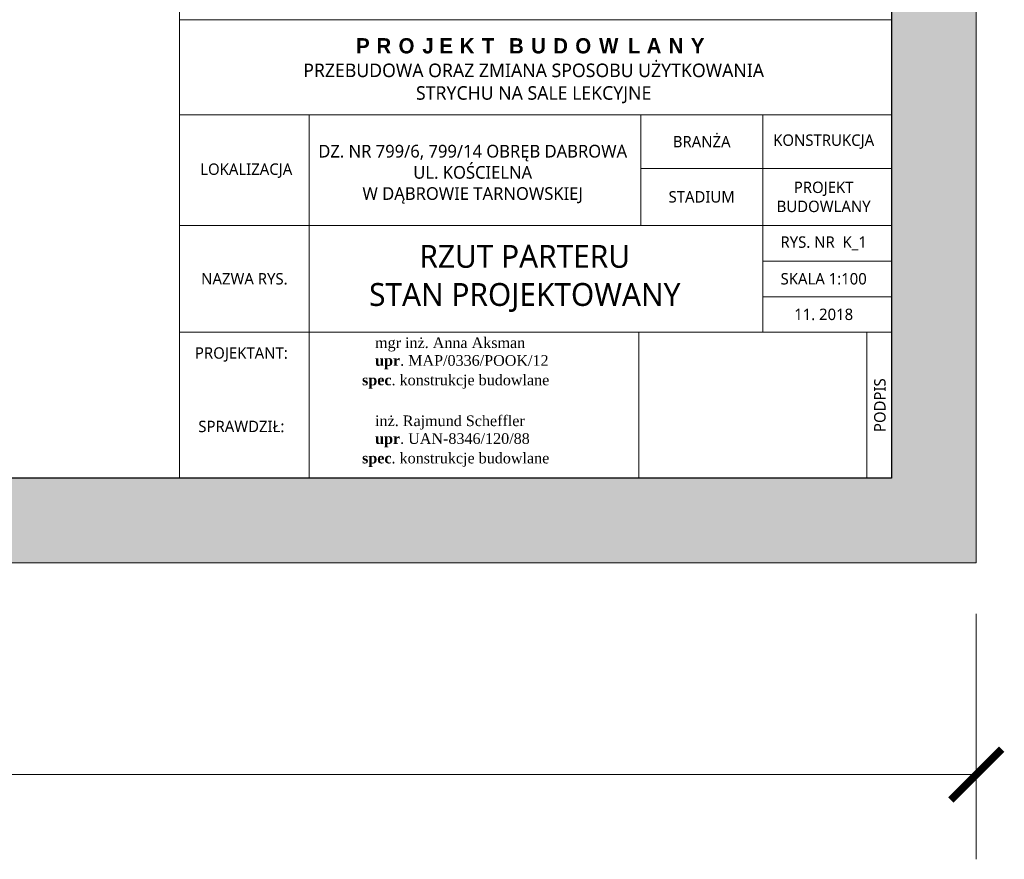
# Model space of a CAD drawing. Header units: millimetres. Extents: x -221 to 149158, y -114258 to 0.
# Tile 8 of 219: x 115042 to 116204, y -107939 to -106948. Entities that reach past the tile are written whole.
import ezdxf

# ---------------------------------------------------------------- set-up
doc = ezdxf.new("R2010")
doc.units = ezdxf.units.MM
doc.layers.get('0').update_dxf_attribs({"lineweight": 0})
doc.layers.add('A-opisram.ART', color=250, linetype='Continuous', lineweight=0)
doc.layers.add('opis..KF', color=250, linetype='Continuous', lineweight=15)
doc.layers.add('A-pomocram.ART', color=254, linetype='Continuous', lineweight=0, plot=False)
doc.layers.add('A-wymram.ART', color=10, linetype='Continuous', lineweight=5, plot=False)
doc.layers.add('A-przekrycieram.ART', color=7, linetype='Continuous', lineweight=0, true_color=0xffffff)
doc.styles.add('ARCH', font='segoeuil.ttf')
doc.dimstyles.new('RAMKA', dxfattribs={"dimscale": 20, "dimtxt": 4, "dimasz": 3, "dimexe": 5, "dimexo": 3, "dimgap": 1, "dimtad": 1, "dimdec": 1, "dimlfac": 0.01, "dimtxsty": 'ARCH', "dimblk": 'ARCHTICK', "dimcen": 0, "dimclrd": 256, "dimclre": 256, "dimclrt": 256, "dimadec": 0, "dimazin": 0, "dimtfac": 1, "dimtdec": 1, "dimtofl": 0, "dimtmove": 1, "dimatfit": 3, "dimfxl": 10, "dimfxlon": 1, "dimlwd": 0, "dimlwe": 0, "dimarcsym": 0})

# ---------------------------------------------------------------- blocks, each defined once
blk = doc.blocks.new('_ArchTick')
at = {"color": 0, "linetype": 'ByBlock', "const_width": 0.15}
blk.add_lwpolyline([(-0.5, -0.5), (0.5, 0.5)], dxfattribs=at)
blk = doc.blocks.new('*D1680')
at = {"layer": 'A-wymram.ART', "linetype": 'Continuous', "lineweight": 0, "transparency": 16777216}
for p, q in [((0, -60), (0, -350)), ((5940, -60), (5940, -350)), ((5940, -250), (0, -250))]:
    blk.add_line(p, q, dxfattribs=at)
at = {"layer": 'Defpoints', "color": 0, "transparency": 16777216}
for p in [(0, 0), (5940, 0), (0, -250)]:
    blk.add_point(p, dxfattribs=at)
at = {"layer": 'A-wymram.ART', "lineweight": 0, "transparency": 16777216, "xscale": 60, "yscale": 60, "zscale": 60, "rotation": 180}
blk.add_blockref('_ArchTick', (0, -250), dxfattribs=at)
at = {"layer": 'A-wymram.ART', "lineweight": 0, "transparency": 16777216, "xscale": 60, "yscale": 60, "zscale": 60}
blk.add_blockref('_ArchTick', (5940, -250), dxfattribs=at)
at = {"layer": 'A-wymram.ART', "transparency": 16777216, "insert": (2970, -182.4), "char_height": 80, "attachment_point": 5, "style": 'ARCH'}
blk.add_mtext('59,4', dxfattribs=at)
blk = doc.blocks.new('*U1677')
at = {"layer": 'A-przekrycieram.ART'}
h = blk.add_hatch(color=256, dxfattribs=at)
h.dxf.hatch_style = 1
h.paths.add_polyline_path([(0, 4200), (5940, 4200), (5940, 0), (0, 0)])
h.paths.add_polyline_path([(200, 4100), (5840, 4100), (5840, 100), (200, 100)], flags=16)
at = {"layer": 'A-opisram.ART'}
blk.add_line((4999.44, 100), (4999.44, 4100), dxfattribs=at)
at = {"layer": 'A-opisram.ART', "lineweight": 30}
blk.add_lwpolyline([(200, 4100), (5840, 4100), (5840, 100), (200, 100)], close=True, dxfattribs=at)
at = {"layer": 'A-pomocram.ART'}
blk.add_lwpolyline([(0, 4200), (5940, 4200), (5940, 0), (0, 0)], close=True, dxfattribs=at)
at = {"layer": 'A-wymram.ART'}
dim = blk.add_linear_dim(base=(0, -250), p1=(5940, 0), p2=(0, 0), dimstyle='RAMKA', dxfattribs=at)
dim.commit()
dim.dimension.update_dxf_attribs({"geometry": '*D1680', "text_midpoint": (2970, -182.41)})

msp = doc.modelspace()

# ---------------------------------------------------------------- linework, layer by layer
at = {"layer": 'opis..KF'}
for points in [[(116071.21, -106948.13), (115230.65, -106948.13), (115230.65, -107060.63), (116071.21, -107060.63)], [(115383.65, -107060.63), (115230.65, -107060.63), (115230.65, -107191.13), (115383.65, -107191.13)], [(115383.65, -107060.63), (115775.15, -107060.63), (115775.15, -107191.13), (115383.65, -107191.13)], [(115775.15, -107060.63), (115919.15, -107060.63), (115919.15, -107123.63), (115775.15, -107123.63)], [(115919.15, -107060.63), (116071.21, -107060.63), (116071.21, -107123.63), (115919.15, -107123.63)], [(115775.15, -107123.63), (115919.15, -107123.63), (115919.15, -107191.13), (115775.15, -107191.13)], [(115919.15, -107123.63), (116071.21, -107123.63), (116071.21, -107191.13), (115919.15, -107191.13)], [(115383.65, -107191.13), (115230.65, -107191.13), (115230.65, -107317.13), (115383.65, -107317.13)], [(115919.15, -107191.13), (115383.65, -107191.13), (115383.65, -107317.13), (115919.15, -107317.13)], [(115919.15, -107191.13), (116071.21, -107191.13), (116071.21, -107233.13), (115919.15, -107233.13)], [(115919.15, -107233.13), (116071.21, -107233.13), (116071.21, -107275.13), (115919.15, -107275.13)], [(115919.15, -107275.13), (116071.21, -107275.13), (116071.21, -107317.13), (115919.15, -107317.13)], [(115383.65, -107317.13), (115230.65, -107317.13), (115230.65, -107489.38), (115383.65, -107489.38)], [(115383.65, -107317.13), (115772.89, -107317.13), (115772.89, -107489.38), (115383.65, -107489.38)], [(116071.21, -107317.13), (116063.15, -107317.13), (116063.15, -107317.13), (115772.89, -107317.13), (115772.89, -107489.38), (116071.21, -107489.38)], [(116042.15, -107489.38), (116042.15, -107317.13), (116071.21, -107317.13), (116071.21, -107489.38)]]:
    msp.add_lwpolyline(points, close=True, dxfattribs=at)

# ---------------------------------------------------------------- block references
msp.add_blockref('*U1677', (110231.21, -107589.38))

# ---------------------------------------------------------------- texts
at = {"layer": 'opis..KF', "style": 'ARCH'}
for s, insert, char_height, width, attachment_point in [('\\A1;{\\fCentury Gothic|b1|i0|c238|p34;\\T1.5;PROJEKT BUDOWLANY\\P\\fSegoe UI Light|b0|i0|c238|p34;\\H0.88889x;\\T1;PRZEBUDOWA ORAZ ZMIANA SPOSOBU UŻYTKOWANIA \\PSTRYCHU NA SALE LEKCYJNE}', (115648.8, -107008.41), 18, 909.6583, 5), ('\\A1;BRANŻA', (115847.15, -107092.13), 13.5, 144, 5), ('\\A1;DZ. NR 799/6, 799/14 OBRĘB DABROWA\\PUL. KOŚCIELNA \\PW DĄBROWIE TARNOWSKIEJ', (115576.85, -107130.69), 15, 913.6275, 5), ('\\A1;KONSTRUKCJA', (115991.15, -107092.13), 13.5, 144, 5), ('\\A1;LOKALIZACJA', (115309.53, -107126.4), 13.5, 152.6692, 5), ('\\A1;PROJEKT BUDOWLANY', (115991.15, -107157.38), 13.5, 144, 5), ('\\A1;STADIUM', (115847.15, -107157.38), 13.5, 144, 5), ('\\A1;RYS. NR  K_1', (115991.15, -107212.13), 13.5, 144, 5), ('\\A1;RZUT PARTERU\\PSTAN PROJEKTOWANY', (115638.32, -107253.64), 27, 913.6275, 5), ('\\A1;NAZWA RYS.', (115307.32, -107254.13), 13.5, 152.6692, 5), ('\\A1;SKALA 1:100', (115991.15, -107254.13), 13.5, 144, 5), ('\\A1;11. 2018', (115991.15, -107296.13), 13.5, 144, 5), ('{\\fTimes New Roman|b0|i0|c238|p18;mgr inż. Anna Aksman                       \\fTimes New Roman|b1|i0|c238|p18; \\Pupr\\fTimes New Roman|b0|i0|c238|p18;. MAP/0336/POOK/12}', (115461.62, -107341.99), 12.577, 440.195, 4), ('\\A1;PROJEKTANT:', (115303.74, -107343.43), 13.5, 152.6692, 5), ('{\\fTimes New Roman|b1|i0|c238|p18;spec\\fTimes New Roman|b0|i0|c238|p18;. konstrukcje budowlane}', (115446.23, -107375.52), 12.577, 440.195, 4), ('\\A1;SPRAWDZIŁ:', (115303.74, -107428.47), 13.5, 152.6692, 5), ('{\\fTimes New Roman|b0|i0|c238|p18;inż. Rajmund Scheffler                       \\fTimes New Roman|b1|i0|c238|p18; \\Pupr\\fTimes New Roman|b0|i0|c238|p18;. UAN-8346/120/88}', (115461.62, -107434.21), 12.577, 440.195, 4), ('{\\fTimes New Roman|b1|i0|c238|p18;spec\\fTimes New Roman|b0|i0|c238|p18;. konstrukcje budowlane}', (115446.23, -107467.73), 12.577, 440.195, 4)]:
    msp.add_mtext(s, dxfattribs=dict(at, insert=insert, char_height=char_height, width=width, attachment_point=attachment_point))
at = {"layer": 'opis..KF', "insert": (116057.58, -107403.25), "char_height": 13.5, "width": 172.25, "attachment_point": 5, "rotation": 90, "style": 'ARCH'}
msp.add_mtext('\\A1;PODPIS', dxfattribs=at)

doc.saveas('drawing.dxf')
